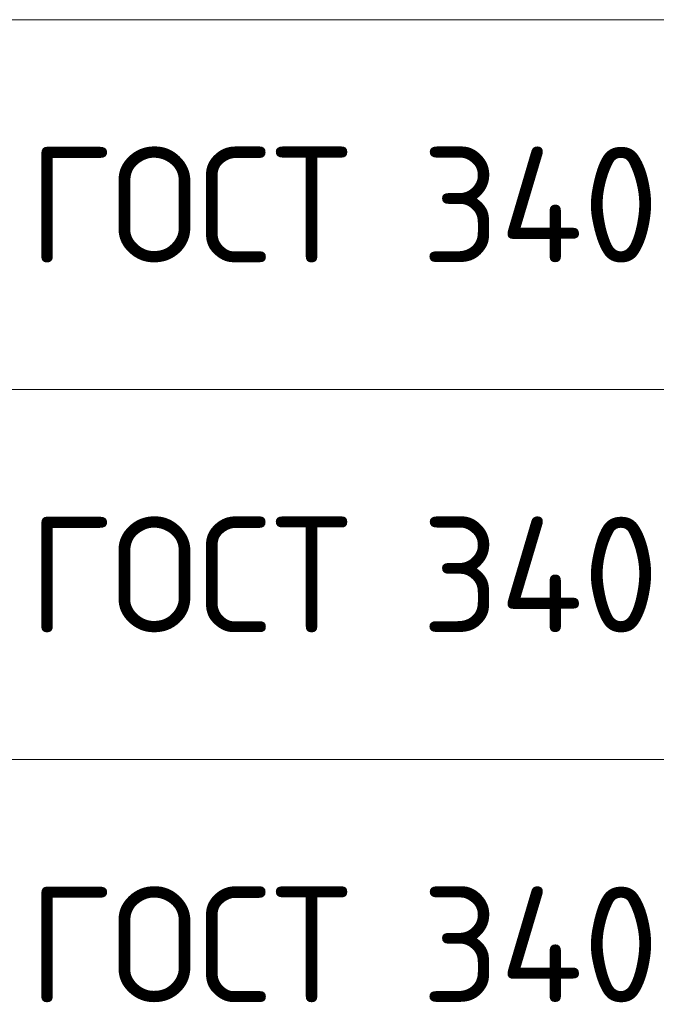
# Model space of a CAD drawing. Header units: metres. Extents: x -38 to 107, y -15 to 21.
# Tile 72 of 89: x 70.33 to 71.71, y 6.34 to 8.47. Entities that reach past the tile are written whole.
import ezdxf

# ---------------------------------------------------------------- set-up
doc = ezdxf.new("R2010")
doc.units = ezdxf.units.M
doc.styles.add('ISOCPEUR', font='txt')

msp = doc.modelspace()

# ---------------------------------------------------------------- linework, layer by layer
at = {"color": 7, "linetype": 'Continuous', "lineweight": 13, "transparency": 33554687}
for p, q in [((86.4198, 8.4717), (67.9198, 8.4717)), ((86.4198, 7.6717), (67.9198, 7.6717)), ((86.4198, 6.8717), (67.9198, 6.8717))]:
    msp.add_line(p, q, dxfattribs=at)

# ---------------------------------------------------------------- texts
at = {"color": 7, "linetype": 'Continuous', "lineweight": 35, "transparency": 33554687, "char_height": 0.25, "width": 2.743715, "attachment_point": 7, "style": 'ISOCPEUR'}
for insert in [(70.3506, 7.9467), (70.3506, 7.1467), (70.3506, 6.3467)]:
    msp.add_mtext('\\W0.96;ГОСТ 34028-2016', dxfattribs=dict(at, insert=insert))

doc.saveas('drawing.dxf')
